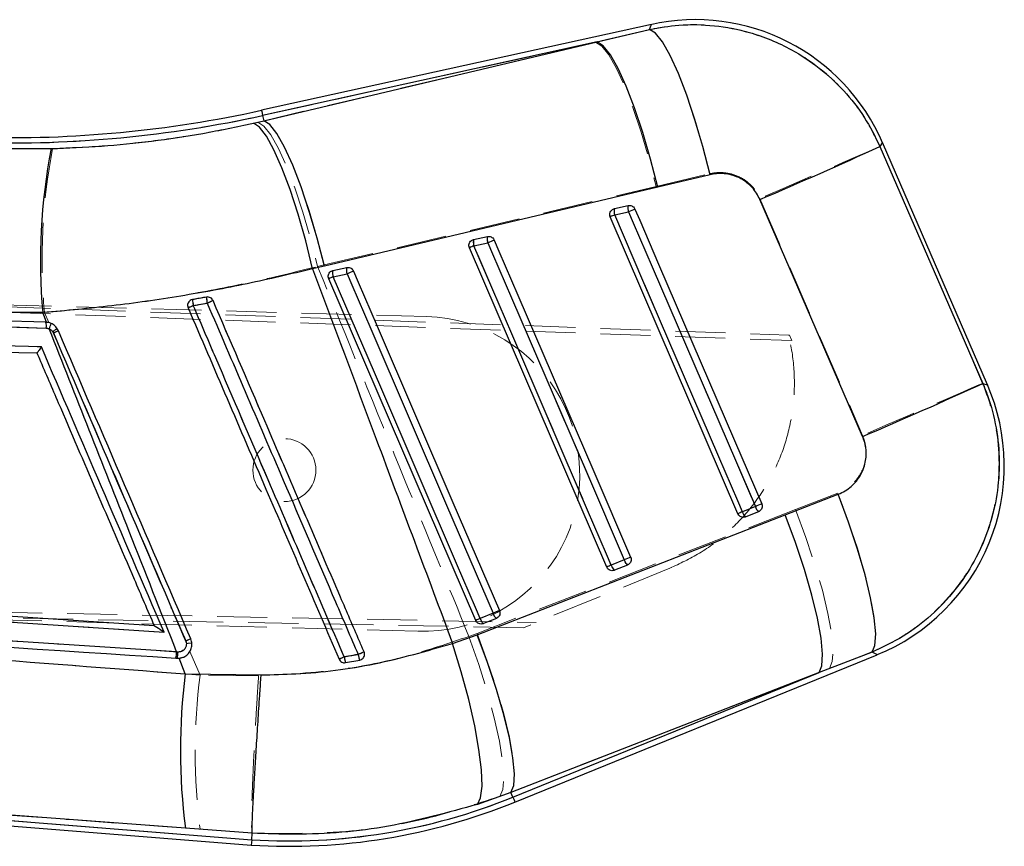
# Model space of a CAD drawing. Header units: millimetres. Extents: x 32 to 355, y 8 to 290.
# Tile 3 of 15: x 179 to 204, y 26 to 47. Entities that reach past the tile are written whole.
import ezdxf

# ---------------------------------------------------------------- set-up
doc = ezdxf.new("R2010")
doc.units = ezdxf.units.MM
doc.linetypes.add('HIDDEN', pattern=[1.905, 1.27, -0.635])

msp = doc.modelspace()

# ---------------------------------------------------------------- linework, layer by layer
at = {"color": 7, "linetype": 'Continuous', "lineweight": 25}
for p, q in [((195.068584, 47.13644), (185.167395, 44.955812)), ((193.691843, 46.694408), (195.015275, 47.009282)), ((193.691843, 46.694408), (185.196557, 44.823415)), ((185.225681, 44.69118), (193.691843, 46.694408)), ((185.196557, 44.823415), (185.225681, 44.69118)), ((184.963555, 44.629825), (185.225681, 44.69118)), ((203.599267, 37.980947), (200.931989, 44.138627)), ((177.958638, 43.991542), (179.827125, 43.982292)), ((196.555302, 43.317914), (195.231207, 43.004754)), ((195.231207, 43.004754), (186.764904, 40.99865)), ((194.126994, 42.45838), (194.478647, 42.535827)), ((197.263495, 34.709026), (194.02095, 42.249932)), ((194.09334, 42.446553), (194.126994, 42.45838)), ((194.135726, 42.300341), (194.487379, 42.377784)), ((190.554165, 41.671506), (190.905818, 41.748954)), ((190.520742, 41.659793), (190.554165, 41.671506)), ((190.562882, 41.513512), (190.914535, 41.590956)), ((193.934777, 33.354411), (190.448114, 41.463054)), ((186.764904, 40.99865), (186.467261, 40.929577)), ((186.948062, 40.872994), (186.981329, 40.88463)), ((186.981329, 40.88463), (187.332981, 40.962077)), ((186.990046, 40.726666), (187.341698, 40.804111)), ((190.606058, 31.999795), (186.87527, 40.676174)), ((179.696501, 39.572099), (158.067048, 40.25211)), ((158.075702, 40.100801), (179.704853, 39.424548)), ((183.418453, 40.148574), (183.383749, 40.138003)), ((179.617182, 39.8163), (177.514286, 39.830582)), ((179.714077, 39.571113), (179.617182, 39.8163)), ((179.714077, 39.571113), (179.696501, 39.572099)), ((179.704853, 39.424548), (179.77842, 39.40826)), ((198.46277, 34.678154), (199.807846, 35.203102)), ((197.706007, 34.892801), (197.378383, 34.759478)), ((197.787904, 34.761312), (197.46028, 34.627985)), ((190.643959, 31.635383), (198.46277, 34.678154)), ((197.46028, 34.627985), (197.445609, 34.622898)), ((194.377259, 33.538222), (194.049627, 33.404898)), ((182.44432, 31.865564), (158.359517, 33.448504)), ((194.131554, 33.273367), (194.116645, 33.26821)), ((194.459186, 33.406695), (194.131554, 33.273367)), ((183.015064, 31.198122), (157.88816, 32.845793)), ((191.048519, 32.183633), (190.720894, 32.050308)), ((191.13046, 32.052078), (190.802836, 31.918751)), ((182.44432, 31.865564), (182.444856, 31.865529)), ((190.802836, 31.918751), (190.787756, 31.913546)), ((190.021314, 31.414606), (190.643959, 31.635383)), ((182.993316, 31.041917), (183.024817, 31.039851)), ((183.046409, 31.195996), (183.015064, 31.198122)), ((183.024817, 31.039851), (183.077157, 31.040291)), ((183.233903, 30.641799), (183.077157, 31.040291)), ((187.661656, 30.989417), (187.683278, 30.995173)), ((191.601501, 27.385238), (200.800434, 31.128728)), ((200.668388, 31.195152), (199.321628, 30.673293)), ((187.302501, 30.926466), (187.661656, 30.989417)), ((183.233903, 30.641799), (185.159788, 30.616546)), ((199.321628, 30.673293), (191.50091, 27.632424)), ((191.550405, 27.510808), (199.321628, 30.673293)), ((156.135221, 28.596268), (184.909657, 26.291482)), ((183.235929, 26.725935), (159.073439, 28.496925)), ((159.073439, 28.496925), (184.919298, 26.426714)), ((191.50091, 27.632424), (190.648765, 27.326379)), ((191.550405, 27.510808), (191.50091, 27.632424)), ((184.931413, 26.596834), (183.235929, 26.725935)), ((184.919298, 26.426714), (184.931413, 26.59675)), ((184.931413, 26.59675), (184.931413, 26.596834)), ((184.919298, 26.426714), (184.909657, 26.291482))]:
    msp.add_line(p, q, dxfattribs=at)
at = {"color": 7, "linetype": 'HIDDEN', "lineweight": 18}
for p, q in [((195.015655, 47.010199), (193.65085, 46.68538)), ((185.196557, 44.823415), (193.65085, 46.68538)), ((193.65085, 46.68538), (185.225726, 44.690952)), ((185.196557, 44.823415), (185.225726, 44.690952)), ((185.225726, 44.690952), (185.077437, 44.655916)), ((179.864921, 43.984991), (177.958675, 43.993203)), ((195.187875, 43.023116), (196.553298, 43.345552)), ((186.762721, 41.027846), (195.187875, 43.023116)), ((194.47846, 42.535735), (194.126808, 42.458288)), ((197.821536, 42.715529), (200.426602, 36.698496)), ((194.02095, 42.249932), (194.135808, 42.299296)), ((194.126808, 42.458288), (194.088206, 42.443894)), ((194.487461, 42.376742), (194.135808, 42.299296)), ((190.905624, 41.748859), (190.553971, 41.671411)), ((190.553971, 41.671411), (190.515437, 41.657052)), ((190.914617, 41.589878), (190.562964, 41.512431)), ((186.594323, 40.988426), (186.762721, 41.027846)), ((153.795634, 40.86884), (198.548467, 39.243844)), ((186.981135, 40.884533), (186.942645, 40.870198)), ((187.332787, 40.961981), (186.981135, 40.884533)), ((187.34178, 40.803009), (186.990128, 40.725562)), ((189.358377, 39.719381), (153.790981, 40.700147)), ((153.791525, 40.719893), (198.631883, 39.105417)), ((183.37451, 40.13355), (183.418446, 40.148567)), ((179.660604, 39.816154), (179.769494, 39.562175)), ((179.884956, 39.301914), (179.866769, 39.335278)), ((198.572286, 39.242979), (198.631883, 39.105417)), ((199.803666, 35.233355), (198.726111, 34.813711)), ((198.726111, 34.813711), (190.640532, 31.671192)), ((197.263495, 34.709026), (197.378383, 34.758404)), ((197.378383, 34.758404), (197.706007, 34.891729)), ((197.460429, 34.628031), (197.78806, 34.761358)), ((197.450773, 34.624489), (197.460429, 34.628031)), ((194.049657, 33.403799), (194.377281, 33.537125)), ((195.534096, 33.325965), (191.818067, 31.813733)), ((194.121987, 33.26985), (194.13171, 33.273415)), ((194.13171, 33.273415), (194.459342, 33.406742)), ((195.581258, 33.345156), (195.534096, 33.325965)), ((191.818067, 31.813733), (153.565817, 32.534537)), ((153.569923, 32.683485), (192.140416, 31.944911)), ((153.570466, 32.703186), (189.137862, 31.72242)), ((190.720931, 32.049191), (191.048556, 32.182517)), ((190.802992, 31.918799), (191.130624, 32.052126)), ((190.793224, 31.915219), (190.802992, 31.918799)), ((190.640532, 31.671192), (190.435291, 31.593793)), ((183.262259, 31.414077), (183.246285, 31.478912)), ((183.3504, 31.208458), (183.607713, 30.608214)), ((187.772901, 31.198931), (187.77679, 31.183499)), ((199.584656, 30.780332), (200.663232, 31.197748)), ((191.498481, 27.638392), (199.584656, 30.780332)), ((199.584656, 30.780332), (191.550405, 27.510808)), ((185.095132, 30.594527), (183.607713, 30.608214)), ((184.919298, 26.426714), (159.312685, 28.477763)), ((191.217624, 27.531117), (191.498481, 27.638392)), ((191.550405, 27.510808), (191.498481, 27.638392)), ((183.608525, 26.69629), (184.931361, 26.596449))]:
    msp.add_line(p, q, dxfattribs=at)
at = {"color": 8, "linetype": 'Continuous', "lineweight": 25, "flags": 128}
for points in [[(195.015275, 47.009282), (195.062616, 47.122203), (195.068584, 47.13644)], [(185.167395, 44.955812), (185.169221, 44.947533), (185.174689, 44.922697), (185.183801, 44.881318), (185.196557, 44.823415)], [(200.931989, 44.138627), (200.925031, 44.127235), (200.869621, 44.036497)], [(203.480043, 38.01907), (203.586445, 37.985047), (203.599267, 37.980947)], [(200.800434, 31.128728), (200.786323, 31.135828), (200.668388, 31.195152)], [(191.550405, 27.510808), (191.572749, 27.455891), (191.588723, 27.416645), (191.598312, 27.393091), (191.601501, 27.385238)]]:
    msp.add_lwpolyline(points, dxfattribs=at)
at = {"color": 7, "linetype": 'Continuous', "lineweight": 25, "flags": 128}
for points in [[(196.555302, 43.317914), (196.371757, 44.032357), (196.171948, 44.714173), (195.962571, 45.340555), (195.750625, 45.890555), (195.543193, 46.345775), (195.34722, 46.690989), (195.169263, 46.914653), (195.015275, 47.009282)], [(195.231207, 43.004754), (195.0477, 43.715455), (194.848099, 44.394007), (194.63902, 45.017942), (194.427387, 45.5666), (194.220193, 46.021813), (194.024318, 46.36851), (193.846234, 46.595211), (193.691843, 46.694408)], [(186.467261, 40.929577), (186.29022, 41.641393), (186.096907, 42.32116), (185.893708, 42.946394), (185.687334, 43.496419), (185.484626, 43.953044), (185.292274, 44.301167), (185.116649, 44.529275), (184.963555, 44.629825)], [(186.764904, 40.99865), (186.581411, 41.709761), (186.38181, 42.388775), (186.172724, 43.013187), (185.961083, 43.562302), (185.753905, 44.017922), (185.558044, 44.364946), (185.380005, 44.591872), (185.225681, 44.69118)], [(200.869621, 44.036497), (202.163757, 41.053348), (203.480043, 38.01907)], [(200.429448, 36.669514), (199.115366, 39.704676), (197.823428, 42.6887)], [(197.378383, 34.759478), (197.258093, 35.039206), (196.77695, 36.158117), (194.852375, 40.633762), (194.135726, 42.300341)], [(194.487379, 42.377784), (194.607661, 42.098055), (195.088812, 40.979145), (197.013386, 36.503501), (197.706007, 34.892801)], [(194.64966, 42.446716), (194.769942, 42.166987), (195.251071, 41.04807), (197.1756, 36.572403), (197.868199, 34.961699)], [(194.049627, 33.404898), (193.929345, 33.684626), (193.448209, 34.803537), (191.523657, 39.279183), (190.562882, 41.513512)], [(190.914535, 41.590956), (191.034824, 41.311227), (191.515961, 40.192316), (193.440513, 35.716672), (194.377259, 33.538222)], [(191.076823, 41.659848), (191.197105, 41.380119), (191.678234, 40.261204), (193.602749, 35.785543), (194.539481, 33.607091)], [(187.341698, 40.804111), (187.46198, 40.524383), (187.943117, 39.405472), (189.867654, 34.929828), (191.048519, 32.183633)], [(187.503979, 40.872976), (187.624262, 40.593248), (188.10539, 39.474334), (190.029905, 34.998679), (191.210755, 32.25248)], [(190.720894, 32.050308), (190.600612, 32.330036), (190.119476, 33.448947), (188.194939, 37.924591), (186.990046, 40.726666)], [(200.668388, 31.195152), (200.742789, 31.364151), (200.761818, 31.657029), (200.724819, 32.063651), (200.63308, 32.569946), (200.489768, 33.158393), (200.299845, 33.808629), (200.06989, 34.498152), (199.807846, 35.203102)], [(199.321628, 30.673293), (199.393668, 30.846598), (199.411065, 31.142182), (199.373231, 31.54993), (199.281447, 32.055887), (199.138873, 32.642737), (198.950373, 33.290395), (198.722408, 33.976697), (198.46277, 34.678154)], [(191.50091, 27.632424), (191.573121, 27.805705), (191.590727, 28.101166), (191.553131, 28.508705), (191.461616, 29.014385), (191.31931, 29.600913), (191.131086, 30.248233), (190.903366, 30.934209), (190.643959, 31.635383)], [(190.648765, 27.326379), (190.731556, 27.496585), (190.766559, 27.793794), (190.752552, 28.207697), (190.690019, 28.723936), (190.581129, 29.324606), (190.429666, 29.988869), (190.240876, 30.693685), (190.021314, 31.414606)]]:
    msp.add_lwpolyline(points, dxfattribs=at)
at = {"color": 7, "linetype": 'HIDDEN', "lineweight": 18, "flags": 128}
for points in [[(195.068584, 47.13644), (195.062742, 47.122508), (195.015655, 47.010199)], [(195.015655, 47.010199), (195.169584, 46.916619), (195.347273, 46.695069), (195.542835, 46.352898), (195.749775, 45.90145), (195.961245, 45.3557), (196.170226, 44.733742), (196.369783, 44.056204), (196.553298, 43.345552)], [(193.65085, 46.68538), (193.805204, 46.587108), (193.983041, 46.36247), (194.178522, 46.018834), (194.385224, 45.567476), (194.596381, 45.023204), (194.805057, 44.403873), (195.004397, 43.729805), (195.187875, 43.023116)], [(185.196557, 44.823415), (185.183801, 44.881318), (185.174689, 44.922697), (185.169221, 44.947533), (185.167395, 44.955812)], [(185.077437, 44.655916), (185.231061, 44.556903), (185.407505, 44.331525), (185.600982, 43.987168), (185.805158, 43.535121), (186.013334, 42.990198), (186.218687, 42.370262), (186.414488, 41.695635), (186.594323, 40.988426)], [(185.225726, 44.690952), (185.380072, 44.592648), (185.557895, 44.367944), (185.753361, 44.024213), (185.96007, 43.572736), (186.171227, 43.028329), (186.379895, 42.40886), (186.579243, 41.734657), (186.762721, 41.027846)], [(200.869837, 44.036858), (200.774544, 43.995423), (200.581373, 43.9116), (200.295561, 43.787653), (199.924827, 43.626935), (199.479201, 43.433791), (198.970721, 43.21344), (198.413142, 42.971843), (197.821536, 42.715529)], [(200.869837, 44.036858), (200.925105, 44.127355), (200.931989, 44.138627)], [(203.476102, 38.02033), (202.16246, 41.052866), (200.869837, 44.036858)], [(194.135808, 42.299296), (194.25609, 42.019561), (194.737234, 40.900621), (196.661808, 36.424863), (197.378383, 34.758404)], [(194.487461, 42.376742), (194.514506, 42.388371), (194.541477, 42.399968), (194.567353, 42.411096), (194.591165, 42.421337), (194.612012, 42.430305), (194.629111, 42.437662), (194.641822, 42.443132), (194.649667, 42.446508)], [(197.706007, 34.891729), (197.585725, 35.171464), (197.104581, 36.290404), (195.180007, 40.766162), (194.487461, 42.376742)], [(197.868184, 34.961485), (197.747902, 35.24122), (197.266766, 36.360161), (195.342206, 40.835926), (194.649667, 42.446508)], [(190.448114, 41.463054), (190.450222, 41.463959), (190.456488, 41.46665), (190.466718, 41.471048), (190.480598, 41.477017), (190.497719, 41.484379), (190.517568, 41.492912), (190.53954, 41.502357), (190.562964, 41.512431)], [(190.562964, 41.512431), (190.683254, 41.232696), (191.16439, 40.113756), (193.088957, 35.637995), (194.049657, 33.403799)], [(190.914617, 41.589878), (190.941662, 41.601508), (190.968633, 41.613104), (190.994509, 41.624232), (191.018321, 41.634472), (191.039176, 41.643438), (191.056275, 41.650792), (191.068985, 41.656259), (191.076823, 41.659632)], [(194.377281, 33.537125), (194.256999, 33.81686), (193.775856, 34.9358), (191.851289, 39.411561), (190.914617, 41.589878)], [(194.539466, 33.606872), (194.419184, 33.886607), (193.938047, 35.005548), (192.013488, 39.481314), (191.076823, 41.659632)], [(187.503987, 40.872756), (187.496149, 40.869385), (187.483438, 40.86392), (187.466332, 40.856566), (187.445485, 40.847601), (187.421673, 40.837363), (187.395797, 40.826236), (187.368826, 40.814639), (187.34178, 40.803009)], [(191.048556, 32.182517), (190.928274, 32.462252), (190.447137, 33.581193), (188.522571, 38.056955), (187.34178, 40.803009)], [(191.210747, 32.252258), (191.090465, 32.531993), (190.609329, 33.650935), (188.684777, 38.1267), (187.503987, 40.872756)], [(186.990128, 40.725562), (186.966696, 40.715488), (186.944731, 40.706041), (186.924883, 40.697507), (186.907762, 40.690144), (186.893874, 40.684174), (186.883644, 40.679775), (186.877386, 40.677082), (186.87527, 40.676174)], [(186.990128, 40.725562), (187.11041, 40.445828), (187.591553, 39.326887), (189.516113, 34.851124), (190.720931, 32.049191)], [(203.476102, 38.02033), (203.380794, 37.978892), (203.187556, 37.895041), (202.901625, 37.771046), (202.530735, 37.61026), (202.084907, 37.417033), (201.576219, 37.196593), (201.018416, 36.954901), (200.426602, 36.698496)], [(203.599267, 37.980947), (203.585134, 37.985468), (203.476102, 38.02033)], [(200.663232, 31.197748), (200.739273, 31.369299), (200.759546, 31.665433), (200.723328, 32.075835), (200.631887, 32.586211), (200.488404, 33.178784), (200.297885, 33.832913), (200.066955, 34.525815), (199.803666, 35.233355)], [(197.706007, 34.891729), (197.733053, 34.903359), (197.760024, 34.914956), (197.7859, 34.926084), (197.809704, 34.936324), (197.830551, 34.94529), (197.84765, 34.952645), (197.860353, 34.958112), (197.868184, 34.961485)], [(198.726111, 34.813711), (198.987462, 34.10896), (199.216806, 33.418627), (199.406207, 32.766545), (199.549139, 32.175228), (199.640662, 31.66509), (199.677617, 31.253743), (199.65873, 30.955391), (199.584656, 30.780332)], [(194.377281, 33.537125), (194.404327, 33.548754), (194.431298, 33.560351), (194.457174, 33.571478), (194.480986, 33.581717), (194.501825, 33.590682), (194.518924, 33.598035), (194.531635, 33.603501), (194.539466, 33.606872)], [(193.934777, 33.354411), (193.936885, 33.355316), (193.943151, 33.358009), (193.953381, 33.362407), (193.967269, 33.368378), (193.984397, 33.375741), (194.004246, 33.384275), (194.026225, 33.393723), (194.049657, 33.403799)], [(191.210747, 32.252258), (191.202917, 32.248888), (191.190206, 32.243424), (191.173107, 32.236072), (191.15226, 32.227108), (191.128448, 32.21687), (191.102573, 32.205743), (191.075609, 32.194147), (191.048556, 32.182517)], [(190.720931, 32.049191), (190.697499, 32.039115), (190.675528, 32.029667), (190.655679, 32.021132), (190.63855, 32.013767), (190.624662, 32.007796), (190.614433, 32.003396), (190.608174, 32.000703), (190.606058, 31.999795)], [(190.435291, 31.593793), (190.68347, 30.882273), (190.899924, 30.185492), (191.077144, 29.527615), (191.208989, 28.93146), (191.290878, 28.417702), (191.319973, 28.004159), (191.295274, 27.705174), (191.217624, 27.531117)], [(190.640532, 31.671192), (190.901824, 30.966527), (191.131078, 30.276293), (191.320398, 29.624314), (191.463248, 29.033095), (191.554689, 28.523042), (191.591569, 28.111759), (191.572615, 27.813444), (191.498481, 27.638392)], [(200.663232, 31.197748), (200.784602, 31.136695), (200.800434, 31.128728)], [(191.601501, 27.385238), (191.598312, 27.393091), (191.588723, 27.416645), (191.572749, 27.455891), (191.550405, 27.510808)]]:
    msp.add_lwpolyline(points, dxfattribs=at)
at = {"color": 7, "linetype": 'HIDDEN', "lineweight": 18}
msp.add_circle((185.749449, 35.817376), 0.8, dxfattribs=at)
at = {"color": 7, "linetype": 'Continuous', "lineweight": 25}
for centre, radius, start, end in [((196.181969, 42.081093), 5.1765, 23.1330312, 102.7171078), ((178.783179, 73.943494), 29.817954, 268.4219024, 282.4204769), ((178.783179, 73.943494), 29.682384, 268.4201367, 282.4204769), ((141.671388, 173.715727), 142.552213, 293.19770419, 294.53657514), ((194.391742, 41.160032), 14.835539, 169.0334155, 185.1966992), ((194.740279, 42.47102), 0.26954, 166.0876216, 200.2372566), ((195.887953, 38.154884), 4.500568, 112.9130971, 114.509059), ((194.38861, 42.393575), 0.269523, 166.0871448, 200.2379194), ((198.581735, 32.964362), 10.265294, 112.5224611, 113.5065745), ((191.167358, 41.684144), 0.269451, 166.0825196, 200.2334072), ((192.241095, 37.540608), 4.312813, 112.8999044, 114.5655184), ((190.815645, 41.606695), 0.269392, 166.0791582, 200.2369172), ((194.830958, 32.590627), 9.815512, 112.4867356, 113.5158924), ((187.242747, 40.819834), 0.269329, 166.0789327, 200.2383319), ((187.594404, 40.89728), 0.269334, 166.0789952, 200.2381951), ((191.159062, 32.034066), 9.564829, 112.466167, 113.5221932), ((188.616353, 36.874091), 4.181772, 112.8863204, 114.6044109), ((199.982984, 1.39813), 41.994203, 113.202717, 113.399652), ((184.208542, 40.171291), 0.790416, 181.646938, 192.8352376), ((184.406336, 40.205975), 0.633103, 179.4878577, 193.5131791), ((196.582745, 10.378974), 32.318443, 113.0295603, 113.3165464), ((179.269077, 39.473893), 0.438561, 353.539647, 12.9398624), ((179.308202, 39.646765), 0.527248, 333.1048221, 348.7143021), ((177.675147, 44.525081), 5.671495, 292.9284779, 294.3302775), ((144.05716, 168.218552), 143.118777, 293.19643014, 294.53189775), ((198.849248, 35.923414), 5.1765, 291.9325993, 23.7472746), ((199.144675, 30.581333), 4.536153, 112.915992, 114.5009435), ((197.620183, 34.818827), 0.248978, 193.7902921, 230.0407768), ((201.835434, 25.397149), 10.354688, 112.5279578, 113.5030445), ((197.947898, 34.952212), 0.24908, 193.7994015, 230.0334885), ((198.298299, 24.527616), 9.826778, 112.4891002, 113.5166642), ((194.619125, 33.597598), 0.249048, 193.792717, 230.0435646), ((195.735548, 29.413845), 4.332532, 112.9004183, 114.5596007), ((194.291639, 33.46436), 0.249209, 193.8039801, 230.0310954), ((194.870543, 23.402789), 9.57659, 112.4675317, 113.5219748), ((192.3625, 28.162476), 4.220202, 112.8915145, 114.5948138), ((190.962863, 32.109723), 0.249157, 193.7958169, 230.0381892), ((191.290595, 32.243117), 0.249278, 193.805561, 230.0293325), ((180.502087, 37.944362), 7.023788, 292.9831138, 294.1346963), ((182.453844, 31.196643), 0.561222, 343.9965211, 0.150984), ((182.478845, 31.194913), 0.567565, 344.1448253, 0.1092899), ((194.528534, 14.088393), 18.471108, 113.1449596, 113.5842219), ((187.821468, 31.124903), 0.555611, 185.3783742, 200.9252962), ((195.555338, 12.768664), 20.00608, 112.8931414, 113.3638801), ((188.082236, 31.183844), 0.463346, 186.1329928, 204.8102964), ((198.502395, 28.691768), 15.392514, 172.721816, 187.3374881), ((185.860313, 41.493152), 15.095796, 266.4260844, 292.1437796), ((185.860313, 41.493152), 15.231366, 266.4237411, 292.1437796)]:
    msp.add_arc(centre, radius, start, end, dxfattribs=at)
at = {"color": 7, "linetype": 'HIDDEN', "lineweight": 18}
for centre, radius, start, end in [((178.783179, 73.943494), 29.817954, 268.4219024, 282.4204769), ((194.454794, 41.180507), 14.856968, 169.1192476, 185.2690396), ((194.744758, 42.471058), 0.27404, 166.3486576, 200.1312228), ((194.393104, 42.393612), 0.274037, 166.3486402, 200.131278), ((191.171853, 41.684174), 0.273974, 166.3435748, 200.1314826), ((190.820197, 41.606726), 0.273971, 166.3435056, 200.1315897), ((187.24726, 40.819848), 0.273873, 166.3384619, 200.1370119), ((187.598981, 40.897299), 0.273939, 166.3425289, 200.1329071), ((177.906567, 52.783356), 13.933199, 292.7973664, 293.3928079), ((184.276266, 40.183005), 0.858511, 182.2989801, 192.6220828), ((184.451661, 40.213671), 0.678422, 180.1729118, 193.2922945), ((175.618077, 59.181761), 20.797442, 293.1411263, 293.5859194), ((179.269363, 39.474011), 0.438256, 353.5337665, 12.9331642), ((189.248119, 35.7209), 4, 268.4204769, 88.4204769), ((179.051365, 40.60274), 1.507097, 302.7546352, 308.0331255), ((177.418125, 45.123763), 6.322909, 292.9633166, 294.2173689), ((197.612842, 34.814951), 0.241182, 193.5596355, 230.8062883), ((197.940475, 34.948292), 0.241194, 193.5628848, 230.8083295), ((194.611767, 33.593691), 0.241212, 193.5626594, 230.8086788), ((194.284131, 33.460348), 0.241196, 193.5593188, 230.80696), ((190.955496, 32.105794), 0.241297, 193.5668838, 230.8010183), ((191.283089, 32.239111), 0.241265, 193.5663576, 230.8065113), ((180.287069, 38.446408), 7.569872, 293.011776, 294.0661563), ((183.403772, 29.980566), 1.440479, 90.0762991, 95.6378157), ((182.480874, 31.195017), 0.565655, 344.0792879, 0.1166132), ((180.449798, 46.861808), 17.198974, 292.8854405, 293.3644433), ((187.971409, 31.149056), 0.704971, 186.182444, 198.4057021), ((177.236179, 55.412771), 26.407055, 293.1640828, 293.516405), ((188.181273, 31.202407), 0.561575, 186.9353128, 202.2885995), ((187.633401, 31.139023), 0.15225, 280.6944534, 292.7576058), ((198.928509, 28.655432), 15.444745, 172.7362729, 187.2875163), ((185.860313, 41.493152), 15.095796, 266.4260844, 292.1437796)]:
    msp.add_arc(centre, radius, start, end, dxfattribs=at)
at = {"color": 7, "linetype": 'Continuous', "lineweight": 25}
for points, knots in [([(195.015275, 47.009282), (195.263759, 47.052981), (195.80962, 47.148977), (196.6703, 47.126307), (197.64459, 46.941924), (198.548448, 46.569751), (199.342936, 46.044412), (199.965079, 45.466816), (200.492084, 44.796977), (200.743775, 44.289991), (200.869621, 44.036497)], [0, 0, 0, 0, 0.1063093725, 0.2335368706, 0.3607623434, 0.5233606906, 0.6423487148, 0.761337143, 0.8806684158, 1, 1, 1, 1]), ([(179.827125, 43.982292), (180.252875, 43.999388), (181.104341, 44.033578), (182.39481, 44.16639), (183.688768, 44.356952), (184.538629, 44.538868), (184.963555, 44.629825)], [0, 0, 0, 0, 0.246010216, 0.491999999, 0.74600276, 1, 1, 1, 1]), ([(197.823428, 42.6887), (197.765538, 42.796333), (197.70738, 42.904465), (197.543679, 43.083338), (197.377548, 43.211976), (197.065243, 43.335545), (196.790985, 43.362739), (196.609291, 43.328182), (196.555302, 43.317914)], [0, 0, 0, 0, 0.23515644, 0.236245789, 0.472330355, 0.63524803, 0.891618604, 1, 1, 1, 1]), ([(194.478647, 42.535827), (194.483484, 42.536736), (194.504816, 42.540746), (194.544274, 42.538325), (194.591714, 42.518553), (194.62874, 42.486414), (194.643194, 42.458987), (194.64966, 42.446716)], [0, 0, 0, 0, 0.071479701, 0.315233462, 0.558974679, 0.802693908, 1, 1, 1, 1]), ([(194.02095, 42.249932), (194.015783, 42.266111), (194.005451, 42.298467), (194.011121, 42.350046), (194.032211, 42.396627), (194.062267, 42.428992), (194.085181, 42.441943), (194.09334, 42.446553)], [0, 0, 0, 0, 0.217802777, 0.435562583, 0.654706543, 0.877060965, 1, 1, 1, 1]), ([(190.905818, 41.748954), (190.910744, 41.749877), (190.932166, 41.753891), (190.971711, 41.751388), (191.019113, 41.731528), (191.056017, 41.699392), (191.070409, 41.672038), (191.076823, 41.659848)], [0, 0, 0, 0, 0.072785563, 0.31653017, 0.56026626, 0.804021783, 1, 1, 1, 1]), ([(190.448114, 41.463054), (190.442943, 41.479233), (190.432603, 41.511588), (190.438287, 41.563167), (190.459374, 41.609747), (190.489492, 41.642181), (190.5125, 41.655148), (190.520742, 41.659793)], [0, 0, 0, 0, 0.217556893, 0.435070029, 0.653952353, 0.87604197, 1, 1, 1, 1]), ([(186.467261, 40.929577), (185.915453, 40.798661), (184.811826, 40.536826), (183.106087, 40.225417), (181.37165, 39.973627), (180.202014, 39.868743), (179.617182, 39.8163)], [0, 0, 0, 0, 0.246887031, 0.493778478, 0.746883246, 1, 1, 1, 1]), ([(186.467261, 40.929577), (187.005114, 39.487346), (188.188154, 36.315075), (189.374387, 33.143995), (190.021314, 31.414606)], [0, 0, 0, 0, 0.454636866, 1, 1, 1, 1]), ([(186.87527, 40.676174), (186.870102, 40.692354), (186.859768, 40.72471), (186.86545, 40.776288), (186.886538, 40.822865), (186.916692, 40.85535), (186.939763, 40.868326), (186.948062, 40.872994)], [0, 0, 0, 0, 0.217389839, 0.4347332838, 0.6534470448, 0.8753402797, 1, 1, 1, 1]), ([(187.332981, 40.962077), (187.337969, 40.96301), (187.359453, 40.967027), (187.399058, 40.964469), (187.446437, 40.944555), (187.483248, 40.912413), (187.497599, 40.885112), (187.503979, 40.872976)], [0, 0, 0, 0, 0.0736919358, 0.3174202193, 0.5611653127, 0.8049153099, 1, 1, 1, 1]), ([(183.383749, 40.138003), (183.368756, 40.129547), (183.33877, 40.112636), (183.307606, 40.070149), (183.291719, 40.02085), (183.292351, 39.97486), (183.301707, 39.948683), (183.305309, 39.938605)], [0, 0, 0, 0, 0.216343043, 0.43269378, 0.648885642, 0.864827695, 1, 1, 1, 1]), ([(183.773258, 40.211634), (183.675596, 40.194275), (183.557356, 40.17326), (183.439045, 40.152233), (183.418453, 40.148574)], [0, 0, 0, 0, 0.8259527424, 1, 1, 1, 1]), ([(183.437877, 39.995701), (183.488004, 40.004556), (183.605667, 40.02534), (183.723262, 40.046114), (183.790759, 40.058038)], [0, 0, 0, 0, 0.426017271, 1, 1, 1, 1]), ([(187.268303, 31.072824), (186.625066, 32.571202), (185.538577, 35.102108), (184.261784, 38.076408), (183.62821, 39.552321), (183.437877, 39.995701)], [0, 0, 0, 0, 0.503777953, 0.850929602, 1, 1, 1, 1]), ([(183.939577, 40.121739), (183.931818, 40.135999), (183.915847, 40.165353), (183.875186, 40.197083), (183.826453, 40.214606), (183.79107, 40.214726), (183.773789, 40.211726), (183.773258, 40.211634)], [0, 0, 0, 0, 0.2376124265, 0.4890883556, 0.7405648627, 0.9920246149, 1, 1, 1, 1]), ([(183.790759, 40.058038), (184.433722, 38.560248), (185.519764, 36.030298), (186.796696, 33.055736), (187.430668, 31.578964), (187.621542, 31.134342)], [0, 0, 0, 0, 0.503530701, 0.850524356, 1, 1, 1, 1]), ([(187.772699, 31.198905), (187.733345, 31.29051), (187.533735, 31.755147), (186.693149, 33.711931), (185.454783, 36.594598), (184.376679, 39.104238), (183.939577, 40.121739)], [0, 0, 0, 0, 0.030799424, 0.156219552, 0.657900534, 1, 1, 1, 1]), ([(183.305309, 39.938605), (183.634926, 39.171351), (184.294162, 37.636841), (185.571834, 34.662863), (186.519882, 32.456138), (187.138305, 31.016664)], [0, 0, 0, 0, 0.257988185, 0.51597677, 1, 1, 1, 1]), ([(179.580987, 38.946564), (176.050848, 39.056737), (169.031654, 39.2758), (162.013542, 39.495653), (158.525024, 39.604936)], [0, 0, 0, 0, 0.502926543, 1, 1, 1, 1]), ([(180.01178, 39.357296), (179.99245, 39.392381), (179.953792, 39.462549), (179.855968, 39.535717), (179.771167, 39.565144), (179.722923, 39.570188), (179.714077, 39.571113)], [0, 0, 0, 0, 0.309933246, 0.61985825, 0.93029641, 1, 1, 1, 1]), ([(158.507255, 39.451795), (158.566149, 39.449935), (159.029304, 39.435306), (161.109526, 39.369628), (168.036777, 39.151165), (174.56057, 38.946702), (179.467023, 38.792927)], [0, 0, 0, 0, 0.008430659, 0.066300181, 0.29777757, 1, 1, 1, 1]), ([(179.77842, 39.40826), (179.783781, 39.405761), (179.809585, 39.393732), (179.851637, 39.361663), (179.873646, 39.321684), (179.884658, 39.301681)], [0, 0, 0, 0, 0.115850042, 0.557601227, 1, 1, 1, 1]), ([(183.015064, 31.198122), (182.61413, 32.216883), (181.536847, 34.954227), (180.456619, 37.690407), (179.77842, 39.40826)], [0, 0, 0, 0, 0.372171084, 1, 1, 1, 1]), ([(179.884658, 39.301681), (180.444631, 37.99775), (181.564576, 35.389889), (182.684588, 32.782044), (183.244594, 31.478122)], [0, 0, 0, 0, 0.499999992, 1, 1, 1, 1]), ([(183.373996, 31.534545), (182.81361, 32.838334), (181.692838, 35.445909), (180.572132, 38.053501), (180.01178, 39.357296)], [0, 0, 0, 0, 0.50000009, 1, 1, 1, 1]), ([(179.580987, 38.946564), (179.580642, 38.946056), (179.578352, 38.942683), (179.564364, 38.922082), (179.540033, 38.887009), (179.510506, 38.845951), (179.48811, 38.816253), (179.472788, 38.797445), (179.468861, 38.794367), (179.467023, 38.792927)], [0, 0, 0, 0, 0.007098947, 0.047102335, 0.287224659, 0.494911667, 0.676272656, 0.848547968, 1, 1, 1, 1]), ([(179.467023, 38.792927), (179.488103, 38.743877), (179.669488, 38.321823), (180.492105, 36.407761), (181.463454, 34.147688), (182.274521, 32.260626), (182.44432, 31.865564)], [0, 0, 0, 0, 0.021241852, 0.182775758, 0.828911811, 1, 1, 1, 1]), ([(182.693929, 31.701787), (182.164978, 32.932765), (181.12729, 35.347678), (180.089684, 37.762616), (179.580987, 38.946564)], [0, 0, 0, 0, 0.509740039, 1, 1, 1, 1]), ([(203.480043, 38.01907), (203.520912, 37.918361), (203.669152, 37.553064), (203.83942, 36.890949), (203.920414, 36.03992), (203.856945, 35.192002), (203.651777, 34.334231), (203.29466, 33.512532), (202.791505, 32.757305), (202.183695, 32.11409), (201.474829, 31.573069), (200.937202, 31.321125), (200.668388, 31.195152)], [0, 0, 0, 0, 0.039752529, 0.144191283, 0.248629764, 0.351138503, 0.453647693, 0.569708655, 0.676652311, 0.783596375, 0.891797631, 1, 1, 1, 1]), ([(199.807846, 35.203102), (199.810688, 35.204223), (199.930499, 35.25147), (200.152941, 35.386396), (200.360401, 35.639651), (200.489771, 35.928996), (200.540427, 36.24251), (200.49385, 36.512164), (200.438361, 36.647738), (200.429448, 36.669514)], [0, 0, 0, 0, 0.005214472, 0.219786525, 0.43465245, 0.550719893, 0.753912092, 0.960472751, 1, 1, 1, 1]), ([(197.868199, 34.961699), (197.869442, 34.95864), (197.877101, 34.939797), (197.88358, 34.902137), (197.875522, 34.850915), (197.850972, 34.80563), (197.819094, 34.77601), (197.795895, 34.765078), (197.787904, 34.761312)], [0, 0, 0, 0, 0.041062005, 0.25295446, 0.46484508, 0.676740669, 0.88864116, 1, 1, 1, 1]), ([(197.445609, 34.622898), (197.428523, 34.619746), (197.394345, 34.613442), (197.342683, 34.62644), (197.298636, 34.654672), (197.274199, 34.685811), (197.265275, 34.705166), (197.263495, 34.709026)], [0, 0, 0, 0, 0.237450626, 0.474975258, 0.710436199, 0.942249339, 1, 1, 1, 1]), ([(194.539481, 33.607091), (194.540753, 33.603951), (194.548426, 33.585021), (194.554866, 33.547265), (194.54671, 33.496058), (194.522088, 33.450813), (194.490224, 33.421309), (194.467102, 33.410422), (194.459186, 33.406695)], [0, 0, 0, 0, 0.042126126, 0.254020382, 0.465914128, 0.677811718, 0.889701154, 1, 1, 1, 1]), ([(158.361361, 33.297312), (162.371753, 33.034051), (170.482945, 32.501594), (178.593467, 31.970363), (182.693929, 31.701787)], [0, 0, 0, 0, 0.494426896, 1, 1, 1, 1]), ([(194.116645, 33.26821), (194.099552, 33.265088), (194.065359, 33.258842), (194.013718, 33.271929), (193.969716, 33.300237), (193.945404, 33.331354), (193.936519, 33.35063), (193.934777, 33.354411)], [0, 0, 0, 0, 0.23775249, 0.475579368, 0.711300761, 0.943368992, 1, 1, 1, 1]), ([(157.866639, 32.693255), (157.967625, 32.686602), (158.472558, 32.653338), (160.593256, 32.513654), (168.86826, 31.968864), (176.738572, 31.45238), (182.993316, 31.041917)], [0, 0, 0, 0, 0.012056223, 0.060281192, 0.253180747, 1, 1, 1, 1]), ([(159.084999, 32.505572), (159.494272, 32.473304), (167.543448, 31.838692), (175.59333, 31.224634), (183.233903, 30.641799)], [0, 0, 0, 0, 0.050846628, 1, 1, 1, 1]), ([(191.210755, 32.25248), (191.212051, 32.249286), (191.219755, 32.230303), (191.22613, 32.192471), (191.217933, 32.141278), (191.193264, 32.096055), (191.161402, 32.066633), (191.138326, 32.055778), (191.13046, 32.052078)], [0, 0, 0, 0, 0.0428736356, 0.2547519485, 0.4666332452, 0.6785098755, 0.890409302, 1, 1, 1, 1]), ([(190.787756, 31.913546), (190.770658, 31.910444), (190.736459, 31.904238), (190.684833, 31.917385), (190.640866, 31.945748), (190.616633, 31.976846), (190.607776, 31.996069), (190.606058, 31.999795)], [0, 0, 0, 0, 0.237952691, 0.475971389, 0.711871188, 0.944137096, 1, 1, 1, 1]), ([(182.444856, 31.865529), (182.447072, 31.864799), (182.45209, 31.863145), (182.475537, 31.849545), (182.523402, 31.819161), (182.599511, 31.767919), (182.661351, 31.724937), (182.693425, 31.702145), (182.693929, 31.701787)], [0, 0, 0, 0, 0.08420544, 0.19069314, 0.358758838, 0.662836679, 0.994700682, 1, 1, 1, 1]), ([(183.179968, 31.064588), (183.184329, 31.066405), (183.225507, 31.083555), (183.297095, 31.131928), (183.370131, 31.229522), (183.406093, 31.345575), (183.403783, 31.451785), (183.382137, 31.511927), (183.373996, 31.534545)], [0, 0, 0, 0, 0.025172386, 0.237671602, 0.449922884, 0.661601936, 0.872732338, 1, 1, 1, 1]), ([(183.244594, 31.478122), (183.251749, 31.455367), (183.26579, 31.410711), (183.25674, 31.340283), (183.226966, 31.27776), (183.177735, 31.22913), (183.115031, 31.198124), (183.069286, 31.196705), (183.046409, 31.195996)], [0, 0, 0, 0, 0.1719491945, 0.3374548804, 0.5031187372, 0.6688060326, 0.8343690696, 1, 1, 1, 1]), ([(185.159788, 30.616546), (185.453334, 30.622879), (186.419731, 30.643728), (188.071401, 30.85126), (189.366393, 31.225394), (190.021314, 31.414606)], [0, 0, 0, 0, 0.177383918, 0.583974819, 1, 1, 1, 1]), ([(183.077157, 31.040291), (183.0935, 31.042218), (183.12868, 31.046366), (183.162083, 31.058234), (183.179968, 31.064588)], [0, 0, 0, 0, 0.464546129, 1, 1, 1, 1]), ([(187.138305, 31.016664), (187.146595, 31.001604), (187.163176, 30.971483), (187.205136, 30.940246), (187.253322, 30.923071), (187.286466, 30.925359), (187.302501, 30.926466)], [0, 0, 0, 0, 0.253855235, 0.507729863, 0.761839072, 1, 1, 1, 1]), ([(187.621542, 31.134342), (187.577937, 31.126264), (187.460465, 31.104501), (187.342488, 31.085053), (187.268303, 31.072824)], [0, 0, 0, 0, 0.371193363, 1, 1, 1, 1]), ([(187.683278, 30.995173), (187.698836, 31.00235), (187.729956, 31.016705), (187.764307, 31.056389), (187.784011, 31.104104), (187.787501, 31.154273), (187.7774, 31.184731), (187.772699, 31.198905)], [0, 0, 0, 0, 0.205297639, 0.410629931, 0.615945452, 0.821268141, 1, 1, 1, 1]), ([(184.931413, 26.596834), (184.93056, 26.628222), (184.928852, 26.690998), (184.936559, 26.926032), (184.951788, 27.260017), (184.974496, 27.689983), (185.004114, 28.204561), (185.039557, 28.786796), (185.079974, 29.422403), (185.119112, 30.017005), (185.146266, 30.418725), (185.158195, 30.593245), (185.159788, 30.616546)], [0, 0, 0, 0, 0.114058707, 0.228117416, 0.342176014, 0.456234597, 0.570295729, 0.684356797, 0.798421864, 0.912486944, 0.988315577, 1, 1, 1, 1]), ([(190.648765, 27.326379), (189.903497, 27.11973), (188.392756, 26.70083), (186.449245, 26.537723), (185.291675, 26.58274), (184.931413, 26.59675)], [0, 0, 0, 0, 0.4014115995, 0.8137056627, 1, 1, 1, 1])]:
    msp.add_open_spline(points, degree=3, knots=knots, dxfattribs=at)
at = {"color": 7, "linetype": 'HIDDEN', "lineweight": 18}
for points, knots in [([(200.869837, 44.036858), (200.728567, 44.318788), (200.460582, 44.853604), (199.898669, 45.537123), (199.239118, 46.130416), (198.474913, 46.602277), (197.633273, 46.934482), (196.773823, 47.115386), (195.889026, 47.156684), (195.306779, 47.059027), (195.015655, 47.010199)], [0, 0, 0, 0, 0.132848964, 0.252011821, 0.371174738, 0.506323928, 0.628858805, 0.751394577, 0.875696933, 1, 1, 1, 1]), ([(185.077437, 44.655916), (184.660438, 44.564783), (183.826429, 44.382514), (182.528618, 44.184129), (181.204652, 44.041374), (180.311513, 44.003786), (179.864921, 43.984991)], [0, 0, 0, 0, 0.245833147, 0.491673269, 0.745824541, 1, 1, 1, 1]), ([(196.553298, 43.345552), (196.556585, 43.346315), (196.680813, 43.375167), (196.937721, 43.390182), (197.250487, 43.300429), (197.520389, 43.135593), (197.706191, 42.946161), (197.791082, 42.776421), (197.821536, 42.715529)], [0, 0, 0, 0, 0.006662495, 0.251815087, 0.497184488, 0.631987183, 0.867978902, 1, 1, 1, 1]), ([(179.660604, 39.816154), (180.238389, 39.870735), (181.393937, 39.979895), (183.135815, 40.240629), (184.877618, 40.567827), (186.022091, 40.848227), (186.594323, 40.988426)], [0, 0, 0, 0, 0.246888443, 0.493767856, 0.746885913, 1, 1, 1, 1]), ([(190.435291, 31.593793), (189.896001, 32.908317), (188.611903, 36.03832), (187.334974, 39.17125), (186.594323, 40.988426)], [0, 0, 0, 0, 0.419975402, 1, 1, 1, 1]), ([(179.704831, 39.424656), (176.09959, 39.537156), (168.88921, 39.762154), (161.680253, 39.987932), (158.075825, 40.10082)], [0, 0, 0, 0, 0.500007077, 1, 1, 1, 1]), ([(183.418446, 40.148567), (183.517413, 40.166156), (183.635706, 40.18718), (183.753929, 40.208191), (183.773243, 40.211623)], [0, 0, 0, 0, 0.836632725, 1, 1, 1, 1]), ([(183.791415, 40.057689), (183.723733, 40.045743), (183.606126, 40.024987), (183.488455, 40.00422), (183.438503, 39.995404)], [0, 0, 0, 0, 0.575488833, 1, 1, 1, 1]), ([(183.438503, 39.995404), (183.478557, 39.902141), (183.678829, 39.43583), (184.519969, 37.477324), (185.561115, 35.053126), (186.638216, 32.545359), (187.074411, 31.529772), (187.270538, 31.073134)], [0, 0, 0, 0, 0.031358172, 0.156790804, 0.658520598, 0.846460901, 1, 1, 1, 1]), ([(187.623807, 31.134597), (187.58375, 31.227859), (187.383466, 31.694165), (186.54229, 33.652659), (185.50074, 36.0777), (184.42358, 38.585766), (183.987283, 39.601632), (183.791415, 40.057689)], [0, 0, 0, 0, 0.031355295, 0.156776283, 0.658460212, 0.846671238, 1, 1, 1, 1]), ([(183.939629, 40.121715), (183.979564, 40.028753), (184.179749, 39.562756), (185.020967, 37.604633), (186.258781, 34.72333), (187.336358, 32.215067), (187.772901, 31.198931)], [0, 0, 0, 0, 0.031255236, 0.156675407, 0.658356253, 1, 1, 1, 1]), ([(158.525009, 39.60496), (162.013519, 39.495693), (169.031613, 39.275873), (176.050821, 39.056832), (179.580965, 38.946671)], [0, 0, 0, 0, 0.497073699, 1, 1, 1, 1]), ([(179.866769, 39.335278), (179.855336, 39.349565), (179.829609, 39.381712), (179.772908, 39.415669), (179.727522, 39.42166), (179.704831, 39.424656)], [0, 0, 0, 0, 0.285703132, 0.642868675, 1, 1, 1, 1]), ([(179.866769, 39.335278), (180.773814, 37.219268), (181.905642, 34.57887), (183.037475, 31.938466), (183.262259, 31.414077)], [0, 0, 0, 0, 0.8013983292, 1, 1, 1, 1]), ([(183.246285, 31.478912), (182.686038, 32.782739), (181.565545, 35.390389), (180.445152, 37.998073), (179.884956, 39.301914)], [0, 0, 0, 0, 0.500000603, 1, 1, 1, 1]), ([(195.534096, 33.325965), (195.789546, 33.444555), (196.307852, 33.685174), (196.991694, 34.202398), (197.589564, 34.823781), (198.068869, 35.53262), (198.425854, 36.318307), (198.644185, 37.145485), (198.719592, 38.004706), (198.667717, 38.707435), (198.576712, 39.116792), (198.548467, 39.243844)], [0, 0, 0, 0, 0.116569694, 0.236519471, 0.353089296, 0.473039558, 0.589601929, 0.709545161, 0.826094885, 0.946025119, 1, 1, 1, 1]), ([(198.548467, 39.243844), (198.551476, 39.243734), (198.558801, 39.243468), (198.567287, 39.24316), (198.572286, 39.242979)], [0, 0, 0, 0, 0.410818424, 1, 1, 1, 1]), ([(179.580965, 38.946671), (179.58062, 38.946163), (179.578295, 38.94274), (179.564271, 38.922097), (179.539919, 38.886986), (179.510422, 38.845938), (179.488049, 38.816248), (179.472761, 38.79746), (179.46885, 38.794374), (179.467023, 38.792932)], [0, 0, 0, 0, 0.007099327, 0.047805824, 0.287845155, 0.495435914, 0.676742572, 0.848988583, 1, 1, 1, 1]), ([(179.580965, 38.946671), (180.089674, 37.762686), (181.127272, 35.347747), (182.164953, 32.932835), (182.693884, 31.701896)], [0, 0, 0, 0, 0.490275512, 1, 1, 1, 1]), ([(200.663232, 31.197748), (200.680717, 31.204964), (200.979095, 31.328097), (201.535599, 31.624508), (202.257139, 32.183997), (202.865723, 32.860787), (203.390687, 33.694956), (203.73449, 34.601706), (203.894226, 35.533484), (203.899448, 36.381025), (203.77231, 37.223633), (203.574838, 37.754764), (203.476102, 38.02033)], [0, 0, 0, 0, 0.006912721, 0.117963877, 0.229014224, 0.338921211, 0.448826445, 0.5875948, 0.690333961, 0.793072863, 0.896536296, 1, 1, 1, 1]), ([(200.426602, 36.698496), (200.426885, 36.697839), (200.475126, 36.585987), (200.53462, 36.345127), (200.503504, 36.016417), (200.381044, 35.705931), (200.164769, 35.418894), (199.926109, 35.296268), (199.803666, 35.233355)], [0, 0, 0, 0, 0.001201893, 0.20463593, 0.408046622, 0.546677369, 0.767425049, 1, 1, 1, 1]), ([(182.693884, 31.701896), (178.593432, 31.970456), (170.48289, 32.501658), (162.37172, 33.034082), (158.36132, 33.297327)], [0, 0, 0, 0, 0.505570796, 1, 1, 1, 1]), ([(157.888197, 32.845802), (162.081476, 32.570528), (170.468008, 32.019981), (178.853697, 31.470772), (183.046528, 31.196169)], [0, 0, 0, 0, 0.500001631, 1, 1, 1, 1]), ([(183.607713, 30.608214), (177.901576, 31.043444), (169.807106, 31.660842), (161.713313, 32.296919), (159.325179, 32.484598)], [0, 0, 0, 0, 0.704942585, 1, 1, 1, 1]), ([(182.693884, 31.701896), (182.693378, 31.702254), (182.66141, 31.724858), (182.599744, 31.767875), (182.523652, 31.819054), (182.475654, 31.84951), (182.452139, 31.863139), (182.447097, 31.864797), (182.444871, 31.865528)], [0, 0, 0, 0, 0.005318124, 0.335582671, 0.640501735, 0.809009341, 0.915693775, 1, 1, 1, 1]), ([(190.435291, 31.593793), (189.914817, 31.417746), (188.865914, 31.062963), (187.072637, 30.692566), (185.801464, 30.629545), (185.095132, 30.594527)], [0, 0, 0, 0, 0.304423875, 0.613500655, 1, 1, 1, 1]), ([(183.046528, 31.196169), (183.071238, 31.197157), (183.118941, 31.199064), (183.182706, 31.232549), (183.230478, 31.282145), (183.2607, 31.345376), (183.26174, 31.391176), (183.262259, 31.414077)], [0, 0, 0, 0, 0.2124059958, 0.4100432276, 0.6070187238, 0.8035025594, 1, 1, 1, 1]), ([(183.184297, 31.06636), (183.1459, 31.054124), (183.093626, 31.037466), (183.039263, 31.039353), (183.024832, 31.039854)], [0, 0, 0, 0, 0.7345416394, 1, 1, 1, 1]), ([(187.270538, 31.073134), (187.343974, 31.085223), (187.461953, 31.104645), (187.579447, 31.126388), (187.623807, 31.134597)], [0, 0, 0, 0, 0.622447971, 1, 1, 1, 1]), ([(187.742137, 31.035654), (187.736706, 31.029182), (187.723123, 31.012997), (187.70386, 31.004015), (187.6923, 30.998625)], [0, 0, 0, 0, 0.399904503, 1, 1, 1, 1]), ([(185.095132, 30.594527), (185.093578, 30.571233), (185.08252, 30.405527), (185.057057, 30.012761), (185.021291, 29.426561), (184.985742, 28.79059), (184.956725, 28.207858), (184.934848, 27.692681), (184.921016, 27.262027), (184.91552, 26.927284), (184.918166, 26.691443), (184.926963, 26.628113), (184.931361, 26.596449)], [0, 0, 0, 0, 0.011732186, 0.083460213, 0.198031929, 0.312603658, 0.427171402, 0.541739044, 0.656304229, 0.770869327, 0.885434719, 1, 1, 1, 1]), ([(159.312685, 28.477763), (161.702592, 28.302373), (169.801614, 27.708005), (177.899917, 27.114594), (183.608525, 26.69629)], [0, 0, 0, 0, 0.295085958, 1, 1, 1, 1]), ([(184.931376, 26.596266), (185.777271, 26.586193), (187.264767, 26.568479), (189.380985, 26.92831), (190.601743, 27.328978), (191.217624, 27.531117)], [0, 0, 0, 0, 0.395136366, 0.694842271, 1, 1, 1, 1])]:
    msp.add_open_spline(points, degree=3, knots=knots, dxfattribs=at)

doc.saveas('drawing.dxf')
